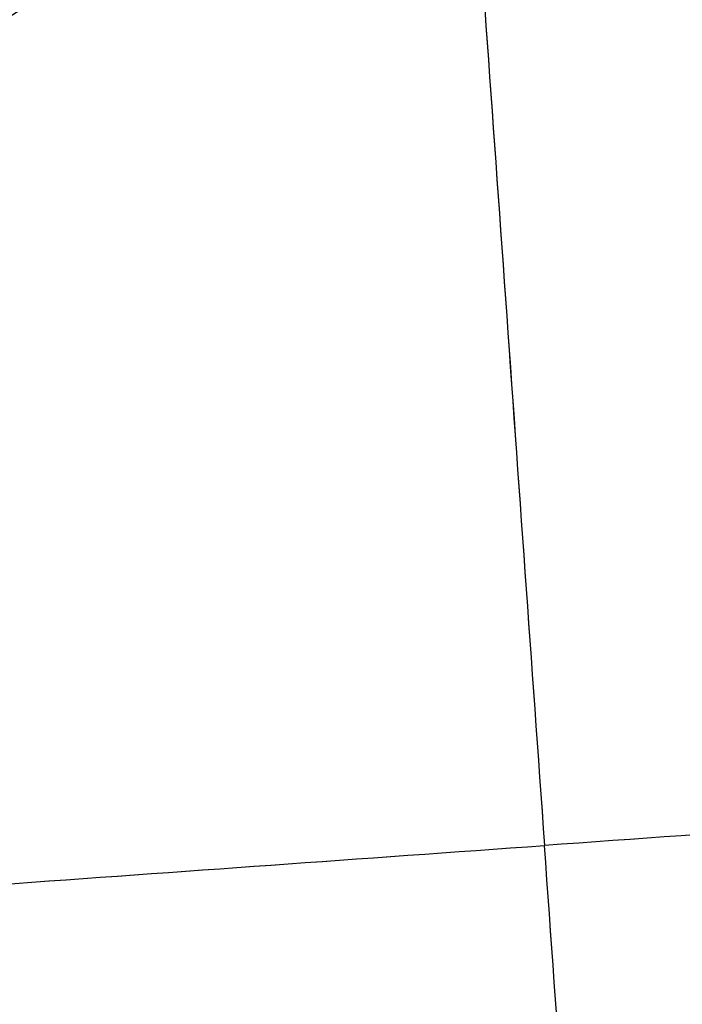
# Model space of a CAD drawing. Header units: millimetres. Extents: x -257 to 273, y -282 to 246.
# Tile 244 of 256: x -100 to 36, y -25 to 177. Entities that reach past the tile are written whole.
import ezdxf

# ---------------------------------------------------------------- set-up
doc = ezdxf.new("R2010")
doc.units = ezdxf.units.MM
doc.layers.add('Layer 01', color=7, linetype='Continuous', true_color=0x000000)

# ---------------------------------------------------------------- blocks, each defined once
blk = doc.blocks.new('Plate 3mm 60 x 50 R200 with 2 x Ø6_4')
at = {"layer": 'Layer 01', "color": 254, "true_color": 0xcad1ee}
for p, q in [((-26.94, 50, -197.6), (26.94, 50, -197.6)), ((0, 50, -200), (0, 50, -197)), ((-29.78, 3, -196.25), (-29.78, 47, -196.25)), ((29.77, 3, -196.25), (29.77, 47, -196.25)), ((0, 45.7, -200), (0, 45.7, -197)), ((0, 39.3, -200), (0, 39.3, -197)), ((-29.55, 25, -194.77), (-30, 25, -197.74)), ((29.55, 25, -194.77), (30, 25, -197.74)), ((0, 10.7, -200), (0, 10.7, -197)), ((0, 4.3, -200), (0, 4.3, -197)), ((-26.94, 0, -197.6), (26.94, 0, -197.6)), ((0, 0, -200), (0, 0, -197))]:
    blk.add_line(p, q, dxfattribs=at)
at = {"layer": 'Layer 01', "color": 254, "true_color": 0xcad1ee, "extrusion": (-0.15, 0, -0.988686)}
blk.add_arc((-47, -3, 198.49), 3, 90, 180, dxfattribs=at)
at = {"layer": 'Layer 01', "color": 254, "true_color": 0xcad1ee, "extrusion": (0, -1, 0)}
for centre, radius, start, end in [((0, 0, -50), 200, 262.2325, 270), ((0, 0, -50), 197, 262.2456, 270), ((0, 0, -50), 197, 270, 277.7544), ((0, 0, -50), 200, 270, 277.7675), ((0, 0, -25), 200, 261.3731, 270), ((0, 0, -25), 197, 261.3731, 270), ((0, 0, -25), 197, 270, 278.6269), ((0, 0, -25), 200, 270, 278.6269)]:
    blk.add_arc(centre, radius, start, end, dxfattribs=at)
at = {"layer": 'Layer 01', "color": 254, "true_color": 0xcad1ee, "extrusion": (-0.15, 0, 0.988686)}
blk.add_arc((-47, -3, -198.49), 3, 90, 180, dxfattribs=at)
at = {"layer": 'Layer 01', "color": 254, "true_color": 0xcad1ee}
for centre, start, end in [((0, 42.5, -198.49), 0, 180), ((0, 42.5, -198.49), 180, 0), ((0, 7.5, -198.49), 0, 180), ((0, 7.5, -198.49), 180, 0)]:
    blk.add_arc(centre, 3.2, start, end, dxfattribs=at)
at = {"layer": 'Layer 01', "color": 254, "true_color": 0xcad1ee, "extrusion": (0.15, 0, 0.988686)}
blk.add_arc((3, -3, -198.49), 3, 90, 180, dxfattribs=at)
at = {"layer": 'Layer 01', "color": 254, "true_color": 0xcad1ee, "extrusion": (0.15, 0, -0.988686)}
blk.add_arc((3, -3, 198.49), 3, 90, 180, dxfattribs=at)
at = {"layer": 'Layer 01', "color": 254, "true_color": 0xcad1ee, "extrusion": (0, 1, 0)}
for radius, start, end in [(200, 270, 277.7675), (197, 270, 277.7544), (197, 262.2456, 270), (200, 262.2325, 270)]:
    blk.add_arc((0, 0), radius, start, end, dxfattribs=at)
at = {"layer": 'Layer 01', "color": 254, "true_color": 0xcad1ee}
for points, knots in [([(-30, 47, -197.74), (-30, 47.2, -197.74), (-29.98, 47.39, -197.74), (-29.91, 47.78, -197.75), (-29.85, 47.97, -197.76), (-29.7, 48.33, -197.78), (-29.61, 48.5, -197.8), (-29.39, 48.83, -197.83), (-29.27, 48.98, -197.85), (-28.99, 49.26, -197.89), (-28.85, 49.38, -197.91), (-28.52, 49.6, -197.96), (-28.35, 49.7, -197.98), (-27.81, 49.92, -198.06), (-27.42, 50, -198.11), (-27.03, 50, -198.16)], [0, 0, 0, 0, 0.590717, 0.590717, 1.181434, 1.181434, 1.77215, 1.77215, 2.362867, 2.362867, 2.953584, 2.953584, 3.544301, 3.544301, 4.725734, 4.725734, 4.725734, 4.725734]), ([(-29.55, 47, -194.77), (-29.55, 47.4, -194.77), (-29.47, 47.79, -194.78), (-29.25, 48.33, -194.82), (-29.16, 48.51, -194.83), (-28.94, 48.83, -194.86), (-28.82, 48.98, -194.88), (-28.54, 49.26, -194.92), (-28.39, 49.39, -194.94), (-28.07, 49.6, -194.99), (-27.9, 49.7, -195.01), (-27.54, 49.85, -195.07), (-27.35, 49.9, -195.09), (-26.97, 49.98, -195.15), (-26.78, 50, -195.17), (-26.58, 50, -195.2)], [-4.725738, -4.725738, -4.725738, -4.725738, -3.544303, -3.544303, -2.953586, -2.953586, -2.362869, -2.362869, -1.772152, -1.772152, -1.181434, -1.181434, -0.590717, -0.590717, 0, 0, 0, 0]), ([(26.58, 50, -195.2), (26.97, 50, -195.15), (27.36, 49.92, -195.09), (27.9, 49.7, -195.01), (28.07, 49.6, -194.99), (28.4, 49.38, -194.94), (28.54, 49.26, -194.92), (28.82, 48.98, -194.88), (28.94, 48.83, -194.86), (29.16, 48.5, -194.83), (29.25, 48.33, -194.82), (29.4, 47.97, -194.79), (29.46, 47.78, -194.79), (29.53, 47.39, -194.77), (29.55, 47.2, -194.77), (29.55, 47, -194.77)], [-4.725738, -4.725738, -4.725738, -4.725738, -3.544303, -3.544303, -2.953586, -2.953586, -2.362869, -2.362869, -1.772152, -1.772152, -1.181434, -1.181434, -0.590717, -0.590717, 0, 0, 0, 0]), ([(27.03, 50, -198.16), (27.23, 50, -198.14), (27.42, 49.98, -198.11), (27.8, 49.9, -198.06), (27.99, 49.85, -198.03), (28.35, 49.7, -197.98), (28.52, 49.6, -197.96), (28.84, 49.39, -197.91), (28.99, 49.26, -197.89), (29.27, 48.98, -197.85), (29.39, 48.83, -197.83), (29.61, 48.51, -197.8), (29.7, 48.33, -197.78), (29.92, 47.79, -197.75), (30, 47.4, -197.74), (30, 47, -197.74)], [0, 0, 0, 0, 0.590717, 0.590717, 1.181434, 1.181434, 1.77215, 1.77215, 2.362867, 2.362867, 2.953584, 2.953584, 3.544301, 3.544301, 4.725735, 4.725735, 4.725735, 4.725735]), ([(0, 45.7, -200), (-0.21, 45.7, -200), (-0.42, 45.68, -200), (-0.83, 45.6, -200), (-1.03, 45.54, -200), (-1.42, 45.38, -200), (-1.6, 45.28, -199.99), (-1.95, 45.04, -199.99), (-2.11, 44.91, -199.99), (-2.41, 44.62, -199.99), (-2.54, 44.45, -199.98), (-2.78, 44.1, -199.98), (-2.88, 43.92, -199.98), (-3.04, 43.53, -199.98), (-3.1, 43.33, -199.98), (-3.18, 42.92, -199.97), (-3.2, 42.71, -199.97), (-3.2, 42.5, -199.97)], [0, 0, 0, 0, 0.629338, 0.629338, 1.258675, 1.258675, 1.888013, 1.888013, 2.51735, 2.51735, 3.146688, 3.146688, 3.776026, 3.776026, 4.405363, 4.405363, 5.034701, 5.034701, 5.034701, 5.034701]), ([(0, 45.7, -197), (-0.21, 45.7, -197), (-0.42, 45.68, -197), (-0.83, 45.6, -197), (-1.03, 45.54, -197), (-1.42, 45.38, -196.99), (-1.61, 45.28, -196.99), (-1.95, 45.04, -196.99), (-2.11, 44.91, -196.99), (-2.41, 44.61, -196.99), (-2.54, 44.45, -196.98), (-2.78, 44.11, -196.98), (-2.88, 43.92, -196.98), (-3.04, 43.53, -196.98), (-3.1, 43.33, -196.98), (-3.18, 42.92, -196.97), (-3.2, 42.71, -196.97), (-3.2, 42.5, -196.97)], [-5.034688, -5.034688, -5.034688, -5.034688, -4.405352, -4.405352, -3.776016, -3.776016, -3.14668, -3.14668, -2.517344, -2.517344, -1.888008, -1.888008, -1.258672, -1.258672, -0.629336, -0.629336, 0, 0, 0, 0]), ([(3.2, 42.5, -196.97), (3.2, 42.71, -196.97), (3.18, 42.92, -196.97), (3.1, 43.33, -196.98), (3.04, 43.53, -196.98), (2.88, 43.92, -196.98), (2.78, 44.1, -196.98), (2.54, 44.45, -196.98), (2.41, 44.62, -196.99), (2.11, 44.91, -196.99), (1.95, 45.04, -196.99), (1.6, 45.28, -196.99), (1.42, 45.38, -197), (1.03, 45.54, -197), (0.83, 45.6, -197), (0.42, 45.68, -197), (0.21, 45.7, -197), (0, 45.7, -197)], [-5.034704, -5.034704, -5.034704, -5.034704, -4.405366, -4.405366, -3.776028, -3.776028, -3.14669, -3.14669, -2.517352, -2.517352, -1.888014, -1.888014, -1.258676, -1.258676, -0.629338, -0.629338, 0, 0, 0, 0]), ([(3.2, 42.5, -199.97), (3.2, 42.71, -199.97), (3.18, 42.92, -199.97), (3.1, 43.33, -199.98), (3.04, 43.53, -199.98), (2.88, 43.92, -199.98), (2.78, 44.11, -199.98), (2.54, 44.45, -199.98), (2.41, 44.61, -199.99), (2.11, 44.91, -199.99), (1.95, 45.04, -199.99), (1.61, 45.28, -199.99), (1.42, 45.38, -200), (1.03, 45.54, -200), (0.83, 45.6, -200), (0.42, 45.68, -200), (0.21, 45.7, -200), (0, 45.7, -200)], [0, 0, 0, 0, 0.629336, 0.629336, 1.258671, 1.258671, 1.888007, 1.888007, 2.517343, 2.517343, 3.146679, 3.146679, 3.776014, 3.776014, 4.40535, 4.40535, 5.034686, 5.034686, 5.034686, 5.034686]), ([(-3.2, 42.5, -199.97), (-3.2, 42.29, -199.97), (-3.18, 42.08, -199.97), (-3.1, 41.67, -199.98), (-3.04, 41.47, -199.98), (-2.88, 41.08, -199.98), (-2.78, 40.9, -199.98), (-2.55, 40.55, -199.98), (-2.41, 40.39, -199.99), (-2.12, 40.09, -199.99), (-1.95, 39.96, -199.99), (-1.61, 39.72, -199.99), (-1.42, 39.62, -200), (-0.84, 39.38, -200), (-0.42, 39.3, -200), (0, 39.3, -200)], [0, 0, 0, 0, 0.630093, 0.630093, 1.260187, 1.260187, 1.89028, 1.89028, 2.520373, 2.520373, 3.150467, 3.150467, 3.78056, 3.78056, 5.040746, 5.040746, 5.040746, 5.040746]), ([(0, 39.3, -197), (-0.21, 39.3, -197), (-0.42, 39.32, -197), (-0.83, 39.4, -197), (-1.03, 39.46, -197), (-1.42, 39.62, -196.99), (-1.6, 39.72, -196.99), (-1.95, 39.96, -196.99), (-2.12, 40.09, -196.99), (-2.41, 40.39, -196.99), (-2.54, 40.55, -196.98), (-2.78, 40.9, -196.98), (-2.88, 41.08, -196.98), (-3.04, 41.47, -196.98), (-3.1, 41.67, -196.98), (-3.18, 42.08, -196.97), (-3.2, 42.29, -196.97), (-3.2, 42.5, -196.97)], [0, 0, 0, 0, 0.629338, 0.629338, 1.258676, 1.258676, 1.888014, 1.888014, 2.517352, 2.517352, 3.146689, 3.146689, 3.776027, 3.776027, 4.405365, 4.405365, 5.034703, 5.034703, 5.034703, 5.034703]), ([(3.2, 42.5, -196.97), (3.2, 42.08, -196.97), (3.12, 41.66, -196.98), (2.88, 41.08, -196.98), (2.78, 40.89, -196.98), (2.54, 40.55, -196.98), (2.41, 40.38, -196.99), (2.11, 40.09, -196.99), (1.95, 39.95, -196.99), (1.6, 39.72, -196.99), (1.42, 39.62, -196.99), (1.03, 39.46, -197), (0.83, 39.4, -197), (0.42, 39.32, -197), (0.21, 39.3, -197), (0, 39.3, -197)], [0, 0, 0, 0, 1.260187, 1.260187, 1.890281, 1.890281, 2.520375, 2.520375, 3.150468, 3.150468, 3.780562, 3.780562, 4.410655, 4.410655, 5.040749, 5.040749, 5.040749, 5.040749]), ([(0, 39.3, -200), (0.21, 39.3, -200), (0.42, 39.32, -200), (0.83, 39.4, -200), (1.03, 39.46, -200), (1.42, 39.62, -200), (1.6, 39.72, -199.99), (1.95, 39.96, -199.99), (2.12, 40.09, -199.99), (2.41, 40.39, -199.99), (2.54, 40.55, -199.98), (2.78, 40.9, -199.98), (2.88, 41.08, -199.98), (3.04, 41.47, -199.98), (3.1, 41.67, -199.98), (3.18, 42.08, -199.97), (3.2, 42.29, -199.97), (3.2, 42.5, -199.97)], [0, 0, 0, 0, 0.629338, 0.629338, 1.258675, 1.258675, 1.888013, 1.888013, 2.517351, 2.517351, 3.146688, 3.146688, 3.776026, 3.776026, 4.405364, 4.405364, 5.034701, 5.034701, 5.034701, 5.034701]), ([(0, 10.7, -200), (-0.21, 10.7, -200), (-0.42, 10.68, -200), (-0.83, 10.6, -200), (-1.03, 10.54, -200), (-1.42, 10.38, -200), (-1.6, 10.28, -199.99), (-1.95, 10.04, -199.99), (-2.11, 9.91, -199.99), (-2.41, 9.62, -199.99), (-2.54, 9.45, -199.98), (-2.78, 9.1, -199.98), (-2.88, 8.92, -199.98), (-3.04, 8.53, -199.98), (-3.1, 8.33, -199.98), (-3.18, 7.92, -199.97), (-3.2, 7.71, -199.97), (-3.2, 7.5, -199.97)], [0, 0, 0, 0, 0.629338, 0.629338, 1.258675, 1.258675, 1.888013, 1.888013, 2.51735, 2.51735, 3.146688, 3.146688, 3.776026, 3.776026, 4.405363, 4.405363, 5.034701, 5.034701, 5.034701, 5.034701]), ([(0, 10.7, -197), (-0.21, 10.7, -197), (-0.42, 10.68, -197), (-0.83, 10.6, -197), (-1.03, 10.54, -197), (-1.42, 10.38, -196.99), (-1.61, 10.28, -196.99), (-1.95, 10.04, -196.99), (-2.11, 9.91, -196.99), (-2.41, 9.61, -196.99), (-2.54, 9.45, -196.98), (-2.78, 9.11, -196.98), (-2.88, 8.92, -196.98), (-3.04, 8.53, -196.98), (-3.1, 8.33, -196.98), (-3.18, 7.92, -196.97), (-3.2, 7.71, -196.97), (-3.2, 7.5, -196.97)], [-5.034688, -5.034688, -5.034688, -5.034688, -4.405352, -4.405352, -3.776016, -3.776016, -3.14668, -3.14668, -2.517344, -2.517344, -1.888008, -1.888008, -1.258672, -1.258672, -0.629336, -0.629336, 0, 0, 0, 0]), ([(3.2, 7.5, -196.97), (3.2, 7.71, -196.97), (3.18, 7.92, -196.97), (3.1, 8.33, -196.98), (3.04, 8.53, -196.98), (2.88, 8.92, -196.98), (2.78, 9.1, -196.98), (2.54, 9.45, -196.98), (2.41, 9.62, -196.99), (2.11, 9.91, -196.99), (1.95, 10.04, -196.99), (1.6, 10.28, -196.99), (1.42, 10.38, -197), (1.03, 10.54, -197), (0.83, 10.6, -197), (0.42, 10.68, -197), (0.21, 10.7, -197), (0, 10.7, -197)], [-5.034704, -5.034704, -5.034704, -5.034704, -4.405366, -4.405366, -3.776028, -3.776028, -3.14669, -3.14669, -2.517352, -2.517352, -1.888014, -1.888014, -1.258676, -1.258676, -0.629338, -0.629338, 0, 0, 0, 0]), ([(3.2, 7.5, -199.97), (3.2, 7.71, -199.97), (3.18, 7.92, -199.97), (3.1, 8.33, -199.98), (3.04, 8.53, -199.98), (2.88, 8.92, -199.98), (2.78, 9.11, -199.98), (2.54, 9.45, -199.98), (2.41, 9.61, -199.99), (2.11, 9.91, -199.99), (1.95, 10.04, -199.99), (1.61, 10.28, -199.99), (1.42, 10.38, -200), (1.03, 10.54, -200), (0.83, 10.6, -200), (0.42, 10.68, -200), (0.21, 10.7, -200), (0, 10.7, -200)], [0, 0, 0, 0, 0.629336, 0.629336, 1.258671, 1.258671, 1.888007, 1.888007, 2.517343, 2.517343, 3.146679, 3.146679, 3.776014, 3.776014, 4.40535, 4.40535, 5.034686, 5.034686, 5.034686, 5.034686]), ([(-3.2, 7.5, -199.97), (-3.2, 7.29, -199.97), (-3.18, 7.08, -199.97), (-3.1, 6.67, -199.98), (-3.04, 6.47, -199.98), (-2.88, 6.08, -199.98), (-2.78, 5.9, -199.98), (-2.55, 5.55, -199.98), (-2.41, 5.39, -199.99), (-2.12, 5.09, -199.99), (-1.95, 4.96, -199.99), (-1.61, 4.72, -199.99), (-1.42, 4.62, -200), (-0.84, 4.38, -200), (-0.42, 4.3, -200), (0, 4.3, -200)], [0, 0, 0, 0, 0.630093, 0.630093, 1.260187, 1.260187, 1.89028, 1.89028, 2.520373, 2.520373, 3.150467, 3.150467, 3.78056, 3.78056, 5.040746, 5.040746, 5.040746, 5.040746]), ([(0, 4.3, -197), (-0.21, 4.3, -197), (-0.42, 4.32, -197), (-0.83, 4.4, -197), (-1.03, 4.46, -197), (-1.42, 4.62, -196.99), (-1.6, 4.72, -196.99), (-1.95, 4.96, -196.99), (-2.12, 5.09, -196.99), (-2.41, 5.39, -196.99), (-2.54, 5.55, -196.98), (-2.78, 5.9, -196.98), (-2.88, 6.08, -196.98), (-3.04, 6.47, -196.98), (-3.1, 6.67, -196.98), (-3.18, 7.08, -196.97), (-3.2, 7.29, -196.97), (-3.2, 7.5, -196.97)], [0, 0, 0, 0, 0.629338, 0.629338, 1.258676, 1.258676, 1.888014, 1.888014, 2.517352, 2.517352, 3.146689, 3.146689, 3.776027, 3.776027, 4.405365, 4.405365, 5.034703, 5.034703, 5.034703, 5.034703]), ([(3.2, 7.5, -196.97), (3.2, 7.08, -196.97), (3.12, 6.66, -196.98), (2.88, 6.08, -196.98), (2.78, 5.89, -196.98), (2.54, 5.55, -196.98), (2.41, 5.38, -196.99), (2.11, 5.09, -196.99), (1.95, 4.95, -196.99), (1.6, 4.72, -196.99), (1.42, 4.62, -196.99), (1.03, 4.46, -197), (0.83, 4.4, -197), (0.42, 4.32, -197), (0.21, 4.3, -197), (0, 4.3, -197)], [0, 0, 0, 0, 1.260187, 1.260187, 1.890281, 1.890281, 2.520375, 2.520375, 3.150468, 3.150468, 3.780562, 3.780562, 4.410655, 4.410655, 5.040749, 5.040749, 5.040749, 5.040749]), ([(0, 4.3, -200), (0.21, 4.3, -200), (0.42, 4.32, -200), (0.83, 4.4, -200), (1.03, 4.46, -200), (1.42, 4.62, -200), (1.6, 4.72, -199.99), (1.95, 4.96, -199.99), (2.12, 5.09, -199.99), (2.41, 5.39, -199.99), (2.54, 5.55, -199.98), (2.78, 5.9, -199.98), (2.88, 6.08, -199.98), (3.04, 6.47, -199.98), (3.1, 6.67, -199.98), (3.18, 7.08, -199.97), (3.2, 7.29, -199.97), (3.2, 7.5, -199.97)], [0, 0, 0, 0, 0.629338, 0.629338, 1.258675, 1.258675, 1.888013, 1.888013, 2.517351, 2.517351, 3.146688, 3.146688, 3.776026, 3.776026, 4.405364, 4.405364, 5.034701, 5.034701, 5.034701, 5.034701]), ([(-27.03, 0, -198.16), (-27.23, 0, -198.14), (-27.42, 0.02, -198.11), (-27.8, 0.1, -198.06), (-27.99, 0.15, -198.03), (-28.35, 0.3, -197.98), (-28.52, 0.4, -197.96), (-28.84, 0.61, -197.91), (-28.99, 0.74, -197.89), (-29.27, 1.02, -197.85), (-29.39, 1.17, -197.83), (-29.61, 1.49, -197.8), (-29.7, 1.67, -197.78), (-29.92, 2.21, -197.75), (-30, 2.6, -197.74), (-30, 3, -197.74)], [0, 0, 0, 0, 0.590717, 0.590717, 1.181434, 1.181434, 1.77215, 1.77215, 2.362867, 2.362867, 2.953584, 2.953584, 3.544301, 3.544301, 4.725735, 4.725735, 4.725735, 4.725735]), ([(-26.58, 0, -195.2), (-26.97, 0, -195.15), (-27.36, 0.08, -195.09), (-27.9, 0.3, -195.01), (-28.07, 0.4, -194.99), (-28.4, 0.62, -194.94), (-28.54, 0.74, -194.92), (-28.82, 1.02, -194.88), (-28.94, 1.17, -194.86), (-29.16, 1.5, -194.83), (-29.25, 1.67, -194.82), (-29.4, 2.03, -194.79), (-29.46, 2.22, -194.79), (-29.53, 2.61, -194.77), (-29.55, 2.8, -194.77), (-29.55, 3, -194.77)], [-4.725738, -4.725738, -4.725738, -4.725738, -3.544303, -3.544303, -2.953586, -2.953586, -2.362869, -2.362869, -1.772152, -1.772152, -1.181434, -1.181434, -0.590717, -0.590717, 0, 0, 0, 0]), ([(29.55, 3, -194.77), (29.55, 2.6, -194.77), (29.47, 2.21, -194.78), (29.25, 1.67, -194.82), (29.16, 1.49, -194.83), (28.94, 1.17, -194.86), (28.82, 1.02, -194.88), (28.54, 0.74, -194.92), (28.39, 0.61, -194.94), (28.07, 0.4, -194.99), (27.9, 0.3, -195.01), (27.54, 0.15, -195.07), (27.35, 0.1, -195.09), (26.97, 0.02, -195.15), (26.78, 0, -195.17), (26.58, 0, -195.2)], [-4.725738, -4.725738, -4.725738, -4.725738, -3.544303, -3.544303, -2.953586, -2.953586, -2.362869, -2.362869, -1.772152, -1.772152, -1.181434, -1.181434, -0.590717, -0.590717, 0, 0, 0, 0]), ([(30, 3, -197.74), (30, 2.8, -197.74), (29.98, 2.61, -197.74), (29.91, 2.22, -197.75), (29.85, 2.03, -197.76), (29.7, 1.67, -197.78), (29.61, 1.5, -197.8), (29.39, 1.17, -197.83), (29.27, 1.02, -197.85), (28.99, 0.74, -197.89), (28.85, 0.62, -197.91), (28.52, 0.4, -197.96), (28.35, 0.3, -197.98), (27.81, 0.08, -198.06), (27.42, 0, -198.11), (27.03, 0, -198.16)], [0, 0, 0, 0, 0.590717, 0.590717, 1.181434, 1.181434, 1.77215, 1.77215, 2.362867, 2.362867, 2.953584, 2.953584, 3.544301, 3.544301, 4.725734, 4.725734, 4.725734, 4.725734])]:
    blk.add_open_spline(points, degree=3, knots=knots, dxfattribs=at)
for points in [[(-27.03, 50, -198.16), (-26.58, 50, -195.2)], [(0, 45.7, -197), (0, 50, -197)], [(0, 50, -200), (0, 45.7, -200)], [(26.58, 50, -195.2), (27.03, 50, -198.16)], [(-30, 3, -197.74), (-30, 47, -197.74)], [(-30, 47, -197.74), (-29.55, 47, -194.77)], [(-29.55, 47, -194.77), (-29.55, 3, -194.77)], [(29.55, 47, -194.77), (29.55, 3, -194.77)], [(30, 47, -197.74), (29.55, 47, -194.77)], [(30, 3, -197.74), (30, 47, -197.74)], [(-3.2, 42.5, -196.97), (-3.2, 42.5, -199.97)], [(3.2, 42.5, -199.97), (3.2, 42.5, -196.97)], [(0, 10.7, -197), (0, 39.3, -197)], [(0, 39.3, -200), (0, 10.7, -200)], [(-3.2, 7.5, -196.97), (-3.2, 7.5, -199.97)], [(3.2, 7.5, -199.97), (3.2, 7.5, -196.97)], [(0, 0, -197), (0, 4.3, -197)], [(0, 4.3, -200), (0, 0, -200)], [(-29.55, 3, -194.77), (-30, 3, -197.74)], [(29.55, 3, -194.77), (30, 3, -197.74)], [(-27.03, 0, -198.16), (-26.58, 0, -195.2)], [(26.58, 0, -195.2), (27.03, 0, -198.16)]]:
    blk.add_open_spline(points, degree=1, dxfattribs=at)
blk = doc.blocks.new('Verpan Serie 430 Chair_Sæderamme til Serie430_Vink')
at = {"layer": 'Layer 01', "color": 254, "true_color": 0xcad1ee, "extrusion": (0, -1, 0)}
for centre, radius, start, end in [((0, 0), 202, 90, 270), ((0, 0), 202, 270, 90), ((0, 0, 27.5), 202.96, 90, 270), ((0, 0, 55), 203.92, 270, 90)]:
    blk.add_arc(centre, radius, start, end, dxfattribs=at)
at = {"layer": 'Layer 01', "color": 254, "true_color": 0xcad1ee, "extrusion": (0, 1, 0)}
blk.add_arc((0, 0, -55), 203.92, 270, 90, dxfattribs=at)
blk = doc.blocks.new('Vepan Serie 430 - Upholstery')
at = {"layer": 'Layer 01', "color": 250, "true_color": 0x404040, "extrusion": (0, 0, -1)}
for radius in [2604.2, 2603.2]:
    blk.add_arc((0, -2529.2), radius, 85.058, 90, dxfattribs=at)
at = {"layer": 'Layer 01', "color": 250, "true_color": 0x404040}
for radius in [2604.2, 2603.2]:
    blk.add_arc((0, -2529.2), radius, 85.058, 90, dxfattribs=at)
at = {"layer": 'Layer 01', "color": 250, "true_color": 0x404040, "extrusion": (1, 0, 0)}
for radius in [2604.2, 2603.2]:
    blk.add_arc((-2529.2, 0), radius, 355.058, 0, dxfattribs=at)
at = {"layer": 'Layer 01', "color": 250, "true_color": 0x404040, "extrusion": (-1, 0, 0)}
for radius in [2604.2, 2603.2]:
    blk.add_arc((2529.2, 0), radius, 175.058, 180, dxfattribs=at)
at = {"layer": 'Layer 01', "color": 250, "true_color": 0x404040, "extrusion": (0, -1, 0)}
for centre, radius, start, end in [((0, 0, -65.32), 224.34, 90, 270), ((0, 0, -64.32), 224.26, 90, 270), ((0, 0, -60.83), 228, 90, 270), ((0, 0, -61.33), 229.1, 90, 270), ((0, 0, -61.33), 228, 90, 270), ((0, 0, -61.33), 227, 90, 270), ((0, 0, -60.83), 227, 90, 270), ((0, 0, -61.33), 229.1, 270, 90), ((0, 0, -61.33), 228, 270, 90), ((0, 0, -61.33), 227, 270, 90), ((0, 0, -60.83), 228, 270, 90), ((0, 0, -60.83), 227, 270, 90), ((0, 0, -60.33), 230.1, 90, 270), ((0, 0, -59.83), 230.1, 90, 270), ((0, 0, -59.33), 230.1, 90, 270), ((0, 0, -60.33), 229.1, 90, 270), ((0, 0, -59.83), 229.1, 90, 270), ((0, 0, -59.33), 229.1, 90, 270), ((0, 0, -58.92), 228.88, 90, 270), ((0, 0, -60.33), 230.1, 270, 90), ((0, 0, -60.33), 228, 270, 90), ((0, 0, -60.33), 229.1, 270, 90), ((0, 0, -59.83), 230.1, 270, 90), ((0, 0, -59.83), 229.1, 270, 90), ((0, 0, -59.33), 230.1, 270, 90), ((0, 0, -59.33), 229.1, 270, 90), ((0, 0, -58.92), 228.88, 270, 90), ((0, 0, -58.09), 229.43, 90, 270), ((0, 0, -56.73), 228.6, 90, 270), ((0, 0, -56.73), 228.6, 90, 270), ((0, 0, -56.73), 227.6, 90, 270), ((0, 0, -56.73), 227.6, 90, 270), ((0, 0, -58.09), 229.43, 270, 90), ((0, 0, -56.73), 227.6, 270, 90), ((0, 0, -56.73), 228.6, 270, 90), ((0, 0, -56.73), 227.6, 270, 90), ((0, 0, -56.73), 228.6, 270, 90), ((0, 0, -28.36), 227.6, 90, 270), ((0, 0, -28.36), 228.6, 90, 270), ((0, 0, -28.36), 228.6, 270, 90), ((0, 0, -28.36), 227.6, 270, 90), ((0, 0), 213.6, 90, 270), ((0, 0), 228.6, 270, 90), ((0, 0), 213.6, 270, 90), ((0, 0), 228.6, 90, 270), ((0, 0, 0.5), 213.6, 90, 270), ((0, 0, 0.5), 213.6, 270, 90), ((0, 0, 1), 213.6, 270, 90)]:
    blk.add_arc(centre, radius, start, end, dxfattribs=at)
at = {"layer": 'Layer 01', "color": 250, "true_color": 0x404040, "extrusion": (0, 1, 0)}
for centre, radius, start, end in [((0, 0, 65.32), 224.34, 90, 180), ((0, 0, 65.32), 224.34, 180, 270), ((0, 0, 64.32), 224.26, 180, 270), ((0, 0, 64.32), 224.26, 90, 180), ((0, 0, 61.33), 229, 270, 90), ((0, 0, 61.33), 229, 90, 270), ((0, 0, 58.81), 228.71, 270, 90), ((0, 0, 60.33), 228, 270, 90), ((0, 0, 60.33), 227, 270, 90), ((0, 0, 60.33), 227, 90, 270), ((0, 0, 58.81), 228.71, 90, 270), ((0, 0, 57.98), 229.27, 270, 90), ((0, 0, 57.98), 229.27, 90, 270), ((0, 0), 227.6, 270, 90), ((0, 0), 227.6, 90, 270), ((0, 0, -1), 227.6, 270, 90), ((0, 0, -1), 213.6, 270, 90), ((0, 0, -1), 227.6, 90, 270)]:
    blk.add_arc(centre, radius, start, end, dxfattribs=at)
blk = doc.blocks.new('430 dining chair')
at = {"layer": 'Layer 01', "extrusion": (0.071252, 5.22431e-20, 0.997458), "rotation": 270}
blk.add_blockref('Vepan Serie 430 - Upholstery', (-52.98, 0), dxfattribs=at)
at = {"layer": 'Layer 01'}
blk.add_blockref('Verpan Serie 430 Chair_Sæderamme til Serie430_Vink', (0, 2.02), dxfattribs=at)
at = {"layer": 'Layer 01', "extrusion": (-0.74444, -0.034899, -0.666776), "rotation": 96.06733858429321}
blk.add_blockref('Plate 3mm 60 x 50 R200 with 2 x Ø6_4', (57.79, 4.98, -1.95), dxfattribs=at)
at = {"layer": 'Layer 01', "extrusion": (0.74444, -0.034899, -0.666776), "rotation": 268.2095973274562}
blk.add_blockref('Plate 3mm 60 x 50 R200 with 2 x Ø6_4', (-58, 1.81, -1.95), dxfattribs=at)
at = {"layer": 'Layer 01', "extrusion": (0.74444, -0.034899, 0.666776), "rotation": 271.7904026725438}
blk.add_blockref('Plate 3mm 60 x 50 R200 with 2 x Ø6_4', (-58, -1.81, -1.95), dxfattribs=at)
at = {"layer": 'Layer 01', "extrusion": (-0.74444, -0.034899, 0.666776), "rotation": 88.20959732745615}
blk.add_blockref('Plate 3mm 60 x 50 R200 with 2 x Ø6_4', (58, -1.81, -1.95), dxfattribs=at)

msp = doc.modelspace()

# ---------------------------------------------------------------- block references
at = {"layer": 'Layer 01', "extrusion": (0, -1, 2.28891e-16)}
msp.add_blockref('430 dining chair', (7.5, 70.19, -7.48), dxfattribs=at)

doc.saveas('drawing.dxf')
